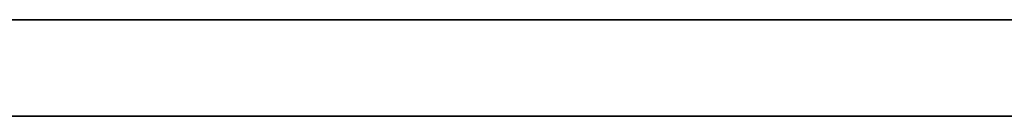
# Model space of a CAD drawing. Header units: millimetres. Extents: x -225 to 225, y 20 to 511.
# Tile 167 of 225: x -75.1 to -37.55, y 59.79 to 63.45. Entities that reach past the tile are written whole.
import ezdxf

# ---------------------------------------------------------------- set-up
doc = ezdxf.new("R2010")
doc.units = ezdxf.units.MM
doc.layers.add('SISTA tabouret_02bis', color=7, linetype='Continuous', true_color=0xffffff)

msp = doc.modelspace()

# ---------------------------------------------------------------- linework, layer by layer
at = {"layer": 'SISTA tabouret_02bis', "color": 7, "true_color": 0xffffff}
for p, q in [((-149.303, 63.449, 196.161), (149.303, 63.449, 196.161)), ((149.303, 63.449, 226.339), (-149.303, 63.449, 226.339)), ((-151.409, 59.787, 205), (151.409, 59.787, 205)), ((151.409, 59.787, 217.5), (-151.409, 59.787, 217.5)), ((-151.409, 59.787, 211.25), (151.409, 59.787, 211.25))]:
    msp.add_line(p, q, dxfattribs=at)

doc.saveas('drawing.dxf')
